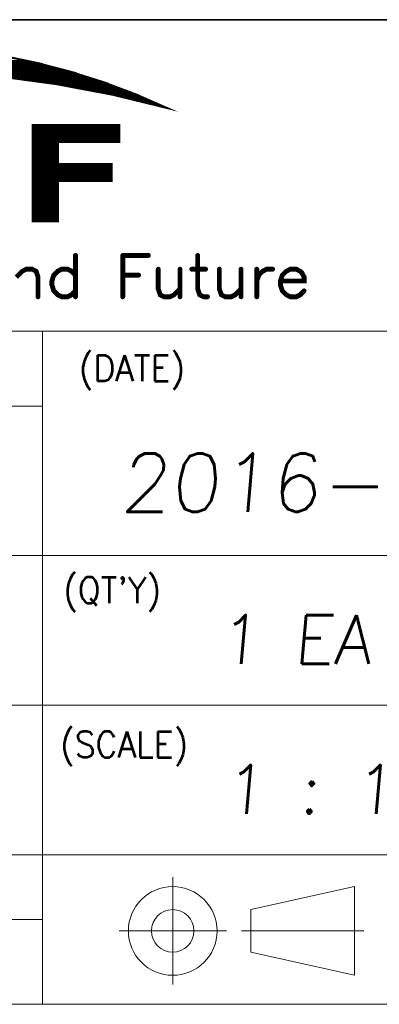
# Model space of a CAD drawing. Header units: millimetres. Extents: x 4497 to 13960, y 12291 to 16372.
# Tile 169 of 217: x 6929 to 6974, y 15598 to 15720. Entities that reach past the tile are written whole.
import ezdxf
from ezdxf.enums import TextEntityAlignment as Align

# ---------------------------------------------------------------- set-up
doc = ezdxf.new("R2010")
doc.units = ezdxf.units.MM
doc.header["$LTSCALE"] = 0.8
doc.layers.get('0').update_dxf_attribs({"linetype": 'CONTINUOUS', "lineweight": 0})
doc.layers.add('2', color=3, linetype='CONTINUOUS', lineweight=0)
doc.styles.add('GHS', font='romans', dxfattribs={"height": 2, "bigfont": 'whgtxt'})
doc.styles.get("Standard").update_dxf_attribs({"font": 'romans.shx', "width": 0.8, "oblique": 5, "bigfont": 'whgtxt.shx'})

# ---------------------------------------------------------------- blocks, each defined once
blk = doc.blocks.new('SMOOTH_0$0254')
at = {"const_width": 0.0127}
blk.add_lwpolyline([(-0.00635, 0, 1), (0.00635, 0, 1)], format="xyb", close=True, dxfattribs=at)
blk = doc.blocks.new('SMOOTH_0$064516')
at = {"const_width": 0.0323}
blk.add_lwpolyline([(-0.016, 0, 1), (0.016, 0, 1)], format="xyb", close=True, dxfattribs=at)
blk = doc.blocks.new('logo')
at = {"color": 7}
for points, const_width in [([(-3424.69, 5347.39), (-3418.61, 5346.14), (-3412.6, 5344.58), (-3406.68, 5342.71), (-3400.87, 5340.53), (-3395.17, 5338.04), (-3404.93, 5340.42), (-3414.79, 5342.28), (-3424.74, 5343.63)], 0.338), ([(-3470.62, 5346.39), (-3420.25, 5346.39)], 0.338), ([(-3476.2, 5344.95), (-3414.59, 5344.95)], 0.338), ([(-3475.53, 5345.21), (-3415.52, 5345.21)], 0.338), ([(-3474.34, 5345.55), (-3416.87, 5345.55)], 0.338), ([(-3418.22, 5345.88), (-3472.48, 5345.88)], 0.338), ([(-3430.73, 5344.36), (-3412.14, 5344.36)], 0.338), ([(-3411.63, 5344.19), (-3429.46, 5344.19)], 0.338), ([(-3416.19, 5345.38), (-3417.12, 5345.38)], 0.338), ([(-3411.12, 5344.02), (-3427.52, 5344.02)], 0.338), ([(-3410.62, 5343.86), (-3425.41, 5343.86)], 0.338), ([(-3409.26, 5343.35), (-3422.28, 5343.35)], 0.338), ([(-3408.59, 5343.18), (-3420.08, 5343.18)], 0.338), ([(-3407.91, 5343.01), (-3418.9, 5343.01)], 0.338), ([(-3406.39, 5342.5), (-3415.26, 5342.5)], 0.338), ([(-3405.04, 5342), (-3412.98, 5342)], 0.338), ([(-3411.63, 5341.83), (-3410.95, 5341.83)], 0.338), ([(-3404.19, 5341.66), (-3411.29, 5341.66)], 0.338), ([(-3404.53, 5341.83), (-3410.11, 5341.83)], 0.338), ([(-3403.69, 5341.49), (-3409.86, 5341.49)], 0.338), ([(-3402.84, 5341.15), (-3408.76, 5341.15)], 0.338), ([(-3402.33, 5340.98), (-3406.98, 5340.98)], 0.338), ([(-3401.99, 5340.81), (-3406.14, 5340.81)], 0.338), ([(-3403.18, 5341.32), (-3403.77, 5341.32)], 0.338), ([(-3403.52, 5340.31), (-3400.64, 5340.31)], 0.338), ([(-3400.3, 5340.14), (-3403.01, 5340.14)], 0.338), ([(-3402.42, 5340.64), (-3401.4, 5340.64)], 0.338), ([(-3399.8, 5339.97), (-3402.42, 5339.97)], 0.338), ([(-3399.29, 5339.8), (-3401.83, 5339.8)], 0.338), ([(-3399.12, 5339.63), (-3401.15, 5339.63)], 0.338), ([(-3398.78, 5339.46), (-3400.39, 5339.46)], 0.338), ([(-3398.28, 5339.29), (-3399.54, 5339.29)], 0.338), ([(-3398.95, 5339.12), (-3397.77, 5339.12)], 0.338), ([(-3398.44, 5338.95), (-3397.43, 5338.95)], 0.338), ([(-3397.6, 5338.78), (-3397.09, 5338.78)], 0.338), ([(-3419.07, 5334.9), (-3403.77, 5334.9)], 0.338), ([(-3419.07, 5334.64), (-3403.77, 5334.64)], 0.338), ([(-3419.07, 5334.39), (-3403.77, 5334.39)], 0.338), ([(-3419.07, 5334.14), (-3403.77, 5334.14)], 0.338), ([(-3419.07, 5333.88), (-3403.77, 5333.88)], 0.338), ([(-3419.07, 5333.63), (-3403.77, 5333.63)], 0.338), ([(-3419.07, 5333.37), (-3403.77, 5333.37)], 0.338), ([(-3419.07, 5333.12), (-3403.77, 5333.12)], 0.338), ([(-3419.07, 5332.87), (-3403.77, 5332.87)], 0.338), ([(-3419.07, 5332.61), (-3403.77, 5332.61)], 0.338), ([(-3419.07, 5332.36), (-3403.77, 5332.36)], 0.338), ([(-3419.07, 5332.11), (-3403.77, 5332.11)], 0.338), ([(-3419.07, 5331.77), (-3414.59, 5331.77)], 0.338), ([(-3419.07, 5331.52), (-3414.59, 5331.52)], 0.338), ([(-3419.07, 5331.26), (-3414.59, 5331.26)], 0.338), ([(-3419.07, 5331.01), (-3414.59, 5331.01)], 0.338), ([(-3419.07, 5330.75), (-3414.59, 5330.75)], 0.338), ([(-3419.07, 5330.5), (-3414.59, 5330.5)], 0.338), ([(-3419.07, 5330.25), (-3414.59, 5330.25)], 0.338), ([(-3419.07, 5329.99), (-3414.59, 5329.99)], 0.338), ([(-3419.07, 5329.74), (-3414.59, 5329.74)], 0.338), ([(-3419.07, 5329.49), (-3414.59, 5329.49)], 0.338), ([(-3419.07, 5329.23), (-3414.59, 5329.23)], 0.338), ([(-3419.07, 5328.98), (-3414.59, 5328.98)], 0.338), ([(-3419.07, 5328.73), (-3414.59, 5328.73)], 0.338), ([(-3419.07, 5328.47), (-3414.59, 5328.47)], 0.338), ([(-3419.07, 5328.22), (-3414.59, 5328.22)], 0.338), ([(-3419.07, 5327.8), (-3405.21, 5327.8)], 0.338), ([(-3419.07, 5327.54), (-3405.21, 5327.54)], 0.338), ([(-3419.07, 5327.29), (-3405.21, 5327.29)], 0.338), ([(-3419.07, 5327.04), (-3405.21, 5327.04)], 0.338), ([(-3419.07, 5326.78), (-3405.21, 5326.78)], 0.338), ([(-3418.98, 5328.05), (-3405.12, 5328.05)], 0.338), ([(-3419.07, 5326.53), (-3405.21, 5326.53)], 0.338), ([(-3419.07, 5326.28), (-3405.21, 5326.28)], 0.338), ([(-3419.07, 5326.02), (-3405.21, 5326.02)], 0.338), ([(-3419.07, 5325.77), (-3405.21, 5325.77)], 0.338), ([(-3419.07, 5325.51), (-3405.21, 5325.51)], 0.338), ([(-3419.07, 5325.26), (-3405.21, 5325.26)], 0.338), ([(-3419.07, 5324.92), (-3414.59, 5324.92)], 0.338), ([(-3419.07, 5324.67), (-3414.59, 5324.67)], 0.338), ([(-3419.07, 5324.42), (-3414.59, 5324.42)], 0.338), ([(-3419.07, 5324.16), (-3414.59, 5324.16)], 0.338), ([(-3419.07, 5323.91), (-3414.59, 5323.91)], 0.338), ([(-3419.07, 5323.66), (-3414.59, 5323.66)], 0.338), ([(-3419.07, 5323.4), (-3414.59, 5323.4)], 0.338), ([(-3419.07, 5323.15), (-3414.59, 5323.15)], 0.338), ([(-3419.07, 5322.89), (-3414.59, 5322.89)], 0.338), ([(-3419.07, 5322.64), (-3414.59, 5322.64)], 0.338), ([(-3419.07, 5322.39), (-3414.59, 5322.39)], 0.338), ([(-3419.07, 5322.13), (-3414.59, 5322.13)], 0.338), ([(-3419.07, 5321.88), (-3414.59, 5321.88)], 0.338), ([(-3419.07, 5321.63), (-3414.59, 5321.63)], 0.338), ([(-3419.07, 5321.37), (-3414.59, 5321.37)], 0.338), ([(-3419.07, 5321.12), (-3414.59, 5321.12)], 0.338), ([(-3419.07, 5320.87), (-3414.59, 5320.87)], 0.338), ([(-3419.07, 5320.61), (-3414.59, 5320.61)], 0.338), ([(-3419.07, 5320.36), (-3414.59, 5320.36)], 0.338), ([(-3419.07, 5320.11), (-3414.59, 5320.11)], 0.338), ([(-3419.07, 5319.85), (-3414.59, 5319.85)], 0.338), ([(-3419.07, 5319.6), (-3414.59, 5319.6)], 0.338), ([(-3419.07, 5319.34), (-3414.59, 5319.34)], 0.338), ([(-3419.07, 5319.09), (-3414.59, 5319.09)], 0.338), ([(-3419.07, 5318.84), (-3414.59, 5318.84)], 0.338), ([(-3419.07, 5318.58), (-3414.59, 5318.58)], 0.338), ([(-3419.07, 5318.33), (-3414.59, 5318.33)], 0.338), ([(-3419.07, 5318.08), (-3414.59, 5318.08)], 0.338), ([(-3411.48, 5311.97), (-3411.48, 5304.64)], 0.859), ([(-3403.11, 5311.97), (-3398.57, 5311.97)], 0.859), ([(-3403.11, 5311.97), (-3403.11, 5304.64)], 0.859), ([(-3389.85, 5311.97), (-3389.85, 5306.03), (-3389.5, 5304.99), (-3388.8, 5304.64), (-3388.11, 5304.64)], 0.859), ([(-3421.95, 5308.13), (-3420.9, 5309.17), (-3420.2, 5309.53), (-3419.16, 5309.53), (-3418.45, 5309.17), (-3418.11, 5308.13), (-3418.11, 5304.64)], 0.859), ([(-3411.48, 5308.48), (-3412.17, 5309.17), (-3412.87, 5309.53), (-3413.92, 5309.53), (-3414.62, 5309.17), (-3415.32, 5308.48), (-3415.66, 5307.43), (-3415.66, 5306.74), (-3415.32, 5305.69), (-3414.62, 5304.99), (-3413.92, 5304.64), (-3412.87, 5304.64), (-3412.17, 5304.99), (-3411.48, 5305.69)], 0.859), ([(-3396.83, 5309.53), (-3396.83, 5306.03), (-3396.48, 5304.99), (-3395.78, 5304.64), (-3394.73, 5304.64), (-3394.04, 5304.99), (-3392.99, 5306.03)], 0.859), ([(-3392.99, 5309.53), (-3392.99, 5304.64)], 0.859), ([(-3390.9, 5309.53), (-3388.46, 5309.53)], 0.859), ([(-3386.01, 5309.53), (-3386.01, 5306.03), (-3385.67, 5304.99), (-3384.96, 5304.64), (-3383.92, 5304.64), (-3383.22, 5304.99), (-3382.17, 5306.03)], 0.859), ([(-3382.17, 5309.53), (-3382.17, 5304.64)], 0.859), ([(-3379.38, 5307.43), (-3379.04, 5308.48), (-3378.34, 5309.17), (-3377.64, 5309.53), (-3376.59, 5309.53)], 0.859), ([(-3379.38, 5309.53), (-3379.38, 5304.64)], 0.859), ([(-3375.2, 5307.43), (-3371.01, 5307.43), (-3371.01, 5308.13), (-3371.36, 5308.82), (-3371.71, 5309.17), (-3372.41, 5309.53), (-3373.46, 5309.53), (-3374.15, 5309.17), (-3374.85, 5308.48), (-3375.2, 5307.43), (-3375.2, 5306.74), (-3374.85, 5305.69), (-3374.15, 5304.99), (-3373.46, 5304.64), (-3372.41, 5304.64), (-3371.71, 5304.99), (-3371.01, 5305.69)], 0.859), ([(-3403.11, 5308.48), (-3400.32, 5308.48)], 0.859)]:
    blk.add_lwpolyline(points, dxfattribs=dict(at, const_width=const_width))
at = {"color": 7, "const_width": 0.338}
for points in [[(-3473.98, 5345.7), (-3472.04, 5346.13), (-3418.61, 5346.13), (-3416.96, 5345.7)], [(-3472.04, 5346.13), (-3467.92, 5347.04), (-3423.06, 5347.04), (-3418.62, 5346.13)], [(-3477.44, 5344.75), (-3473.98, 5345.7), (-3416.96, 5345.7), (-3413.3, 5344.75)], [(-3438.58, 5344.57), (-3444.77, 5344.75), (-3413.3, 5344.75), (-3412.6, 5344.57)], [(-3434.74, 5344.46), (-3438.58, 5344.57), (-3412.6, 5344.57), (-3412.25, 5344.46)], [(-3424.74, 5343.63), (-3434.73, 5344.46), (-3412.25, 5344.46), (-3409.64, 5343.63)], [(-3417.78, 5342.7), (-3424.73, 5343.63), (-3409.64, 5343.63), (-3406.68, 5342.7)], [(-3414.79, 5342.29), (-3417.78, 5342.7), (-3406.68, 5342.7), (-3405.6, 5342.29)], [(-3405.38, 5340.52), (-3414.79, 5342.29), (-3405.6, 5342.29), (-3400.87, 5340.52)], [(-3404.93, 5340.43), (-3405.38, 5340.52), (-3400.87, 5340.52), (-3400.67, 5340.43)], [(-3395.28, 5338.08), (-3404.92, 5340.43), (-3400.67, 5340.43), (-3395.28, 5338.08)], [(-3419.1, 5332.03), (-3419.1, 5335.06), (-3403.71, 5335.06), (-3403.71, 5332.03)], [(-3419.1, 5328.15), (-3419.1, 5332.03), (-3414.56, 5332.03), (-3414.56, 5328.15)], [(-3419.1, 5325.15), (-3419.1, 5328.15), (-3405.06, 5328.15), (-3405.06, 5325.15)], [(-3419.1, 5317.97), (-3419.1, 5325.15), (-3414.56, 5325.15), (-3414.56, 5317.97)]]:
    blk.add_lwpolyline(points, close=True, dxfattribs=at)
at = {"color": 7, "xscale": 13.31, "yscale": 13.31, "zscale": 13.31}
for name, p in [('SMOOTH_0$0254', (-3420.25, 5346.39)), ('SMOOTH_0$0254', (-3418.61, 5346.14)), ('SMOOTH_0$0254', (-3418.62, 5346.13)), ('SMOOTH_0$0254', (-3418.61, 5346.13)), ('SMOOTH_0$0254', (-3418.22, 5345.88)), ('SMOOTH_0$0254', (-3417.12, 5345.38)), ('SMOOTH_0$0254', (-3416.96, 5345.7)), ('SMOOTH_0$0254', (-3416.96, 5345.7)), ('SMOOTH_0$0254', (-3416.87, 5345.55)), ('SMOOTH_0$0254', (-3416.19, 5345.38)), ('SMOOTH_0$0254', (-3415.52, 5345.21)), ('SMOOTH_0$0254', (-3414.59, 5344.95)), ('SMOOTH_0$0254', (-3413.3, 5344.75)), ('SMOOTH_0$0254', (-3413.3, 5344.75)), ('SMOOTH_0$0254', (-3412.6, 5344.57)), ('SMOOTH_0$0254', (-3412.6, 5344.57)), ('SMOOTH_0$0254', (-3412.6, 5344.58)), ('SMOOTH_0$0254', (-3412.25, 5344.46)), ('SMOOTH_0$0254', (-3412.25, 5344.46)), ('SMOOTH_0$0254', (-3412.14, 5344.36)), ('SMOOTH_0$0254', (-3411.63, 5344.19)), ('SMOOTH_0$0254', (-3420.08, 5343.18)), ('SMOOTH_0$0254', (-3418.9, 5343.01)), ('SMOOTH_0$0254', (-3417.78, 5342.7)), ('SMOOTH_0$0254', (-3417.78, 5342.7)), ('SMOOTH_0$0254', (-3415.26, 5342.5)), ('SMOOTH_0$0254', (-3411.12, 5344.02)), ('SMOOTH_0$0254', (-3410.62, 5343.86)), ('SMOOTH_0$0254', (-3409.64, 5343.63)), ('SMOOTH_0$0254', (-3409.64, 5343.63)), ('SMOOTH_0$0254', (-3409.26, 5343.35)), ('SMOOTH_0$0254', (-3408.59, 5343.18)), ('SMOOTH_0$0254', (-3407.91, 5343.01)), ('SMOOTH_0$0254', (-3406.68, 5342.71)), ('SMOOTH_0$0254', (-3406.68, 5342.7)), ('SMOOTH_0$0254', (-3406.68, 5342.7)), ('SMOOTH_0$0254', (-3406.39, 5342.5)), ('SMOOTH_0$0254', (-3414.79, 5342.29)), ('SMOOTH_0$0254', (-3414.79, 5342.29)), ('SMOOTH_0$0254', (-3414.79, 5342.28)), ('SMOOTH_0$0254', (-3412.98, 5342)), ('SMOOTH_0$0254', (-3411.63, 5341.83)), ('SMOOTH_0$0254', (-3411.29, 5341.66)), ('SMOOTH_0$0254', (-3410.95, 5341.83)), ('SMOOTH_0$0254', (-3410.11, 5341.83)), ('SMOOTH_0$0254', (-3409.86, 5341.49)), ('SMOOTH_0$0254', (-3408.76, 5341.15)), ('SMOOTH_0$0254', (-3406.98, 5340.98)), ('SMOOTH_0$0254', (-3406.14, 5340.81)), ('SMOOTH_0$0254', (-3405.6, 5342.29)), ('SMOOTH_0$0254', (-3405.6, 5342.29)), ('SMOOTH_0$0254', (-3405.04, 5342)), ('SMOOTH_0$0254', (-3404.53, 5341.83)), ('SMOOTH_0$0254', (-3404.19, 5341.66)), ('SMOOTH_0$0254', (-3403.77, 5341.32)), ('SMOOTH_0$0254', (-3403.69, 5341.49)), ('SMOOTH_0$0254', (-3403.18, 5341.32)), ('SMOOTH_0$0254', (-3402.84, 5341.15)), ('SMOOTH_0$0254', (-3402.33, 5340.98)), ('SMOOTH_0$0254', (-3401.99, 5340.81)), ('SMOOTH_0$0254', (-3405.38, 5340.52)), ('SMOOTH_0$0254', (-3405.38, 5340.52)), ('SMOOTH_0$0254', (-3404.93, 5340.43)), ('SMOOTH_0$0254', (-3404.93, 5340.42)), ('SMOOTH_0$0254', (-3404.92, 5340.43)), ('SMOOTH_0$0254', (-3403.52, 5340.31)), ('SMOOTH_0$0254', (-3403.01, 5340.14)), ('SMOOTH_0$0254', (-3402.42, 5340.64)), ('SMOOTH_0$0254', (-3402.42, 5339.97)), ('SMOOTH_0$0254', (-3401.83, 5339.8)), ('SMOOTH_0$0254', (-3401.4, 5340.64)), ('SMOOTH_0$0254', (-3401.15, 5339.63)), ('SMOOTH_0$0254', (-3400.87, 5340.53)), ('SMOOTH_0$0254', (-3400.87, 5340.52)), ('SMOOTH_0$0254', (-3400.87, 5340.52)), ('SMOOTH_0$0254', (-3400.67, 5340.43)), ('SMOOTH_0$0254', (-3400.67, 5340.43)), ('SMOOTH_0$0254', (-3400.64, 5340.31)), ('SMOOTH_0$0254', (-3400.39, 5339.46)), ('SMOOTH_0$0254', (-3400.3, 5340.14)), ('SMOOTH_0$0254', (-3399.8, 5339.97)), ('SMOOTH_0$0254', (-3399.54, 5339.29)), ('SMOOTH_0$0254', (-3399.29, 5339.8)), ('SMOOTH_0$0254', (-3399.12, 5339.63)), ('SMOOTH_0$0254', (-3398.95, 5339.12)), ('SMOOTH_0$0254', (-3398.78, 5339.46)), ('SMOOTH_0$0254', (-3398.44, 5338.95)), ('SMOOTH_0$0254', (-3398.28, 5339.29)), ('SMOOTH_0$0254', (-3397.77, 5339.12)), ('SMOOTH_0$0254', (-3397.43, 5338.95)), ('SMOOTH_0$0254', (-3397.6, 5338.78)), ('SMOOTH_0$0254', (-3397.09, 5338.78)), ('SMOOTH_0$0254', (-3395.28, 5338.08)), ('SMOOTH_0$0254', (-3395.28, 5338.08)), ('SMOOTH_0$0254', (-3395.17, 5338.04)), ('SMOOTH_0$0254', (-3419.1, 5335.06)), ('SMOOTH_0$0254', (-3419.07, 5334.9)), ('SMOOTH_0$0254', (-3419.07, 5334.64)), ('SMOOTH_0$0254', (-3419.07, 5334.39)), ('SMOOTH_0$0254', (-3419.07, 5334.14)), ('SMOOTH_0$0254', (-3419.07, 5333.88)), ('SMOOTH_0$0254', (-3403.77, 5334.9)), ('SMOOTH_0$0254', (-3403.77, 5334.64)), ('SMOOTH_0$0254', (-3403.77, 5334.39)), ('SMOOTH_0$0254', (-3403.77, 5334.14)), ('SMOOTH_0$0254', (-3403.77, 5333.88)), ('SMOOTH_0$0254', (-3403.71, 5335.06)), ('SMOOTH_0$0254', (-3419.1, 5332.03)), ('SMOOTH_0$0254', (-3419.1, 5332.03)), ('SMOOTH_0$0254', (-3419.07, 5333.63)), ('SMOOTH_0$0254', (-3419.07, 5333.37)), ('SMOOTH_0$0254', (-3419.07, 5333.12)), ('SMOOTH_0$0254', (-3419.07, 5332.87)), ('SMOOTH_0$0254', (-3419.07, 5332.61)), ('SMOOTH_0$0254', (-3419.07, 5332.36)), ('SMOOTH_0$0254', (-3419.07, 5332.11)), ('SMOOTH_0$0254', (-3414.56, 5332.03)), ('SMOOTH_0$0254', (-3403.77, 5333.63)), ('SMOOTH_0$0254', (-3403.77, 5333.37)), ('SMOOTH_0$0254', (-3403.77, 5333.12)), ('SMOOTH_0$0254', (-3403.77, 5332.87)), ('SMOOTH_0$0254', (-3403.77, 5332.61)), ('SMOOTH_0$0254', (-3403.77, 5332.36)), ('SMOOTH_0$0254', (-3403.77, 5332.11)), ('SMOOTH_0$0254', (-3403.71, 5332.03)), ('SMOOTH_0$0254', (-3419.07, 5331.77)), ('SMOOTH_0$0254', (-3419.07, 5331.52)), ('SMOOTH_0$0254', (-3419.07, 5331.26)), ('SMOOTH_0$0254', (-3419.07, 5331.01)), ('SMOOTH_0$0254', (-3419.07, 5330.75)), ('SMOOTH_0$0254', (-3419.07, 5330.5)), ('SMOOTH_0$0254', (-3419.07, 5330.25)), ('SMOOTH_0$0254', (-3414.59, 5331.77)), ('SMOOTH_0$0254', (-3414.59, 5331.52)), ('SMOOTH_0$0254', (-3414.59, 5331.26)), ('SMOOTH_0$0254', (-3414.59, 5331.01)), ('SMOOTH_0$0254', (-3414.59, 5330.75)), ('SMOOTH_0$0254', (-3414.59, 5330.5)), ('SMOOTH_0$0254', (-3414.59, 5330.25)), ('SMOOTH_0$0254', (-3419.07, 5329.99)), ('SMOOTH_0$0254', (-3419.07, 5329.74)), ('SMOOTH_0$0254', (-3419.07, 5329.49)), ('SMOOTH_0$0254', (-3419.07, 5329.23)), ('SMOOTH_0$0254', (-3419.07, 5328.98)), ('SMOOTH_0$0254', (-3419.07, 5328.73)), ('SMOOTH_0$0254', (-3414.59, 5329.99)), ('SMOOTH_0$0254', (-3414.59, 5329.74)), ('SMOOTH_0$0254', (-3414.59, 5329.49)), ('SMOOTH_0$0254', (-3414.59, 5329.23)), ('SMOOTH_0$0254', (-3414.59, 5328.98)), ('SMOOTH_0$0254', (-3414.59, 5328.73)), ('SMOOTH_0$0254', (-3419.1, 5328.15)), ('SMOOTH_0$0254', (-3419.1, 5328.15)), ('SMOOTH_0$0254', (-3419.07, 5328.47)), ('SMOOTH_0$0254', (-3419.07, 5328.22)), ('SMOOTH_0$0254', (-3419.07, 5327.8)), ('SMOOTH_0$0254', (-3419.07, 5327.54)), ('SMOOTH_0$0254', (-3419.07, 5327.29)), ('SMOOTH_0$0254', (-3419.07, 5327.04)), ('SMOOTH_0$0254', (-3419.07, 5326.78)), ('SMOOTH_0$0254', (-3418.98, 5328.05)), ('SMOOTH_0$0254', (-3414.59, 5328.47)), ('SMOOTH_0$0254', (-3414.59, 5328.22)), ('SMOOTH_0$0254', (-3414.56, 5328.15)), ('SMOOTH_0$0254', (-3405.21, 5327.8)), ('SMOOTH_0$0254', (-3405.21, 5327.54)), ('SMOOTH_0$0254', (-3405.21, 5327.29)), ('SMOOTH_0$0254', (-3405.21, 5327.04)), ('SMOOTH_0$0254', (-3405.21, 5326.78)), ('SMOOTH_0$0254', (-3405.12, 5328.05)), ('SMOOTH_0$0254', (-3405.06, 5328.15)), ('SMOOTH_0$0254', (-3419.1, 5325.15)), ('SMOOTH_0$0254', (-3419.1, 5325.15)), ('SMOOTH_0$0254', (-3419.07, 5326.53)), ('SMOOTH_0$0254', (-3419.07, 5326.28)), ('SMOOTH_0$0254', (-3419.07, 5326.02)), ('SMOOTH_0$0254', (-3419.07, 5325.77)), ('SMOOTH_0$0254', (-3419.07, 5325.51)), ('SMOOTH_0$0254', (-3419.07, 5325.26)), ('SMOOTH_0$0254', (-3414.56, 5325.15)), ('SMOOTH_0$0254', (-3405.21, 5326.53)), ('SMOOTH_0$0254', (-3405.21, 5326.28)), ('SMOOTH_0$0254', (-3405.21, 5326.02)), ('SMOOTH_0$0254', (-3405.21, 5325.77)), ('SMOOTH_0$0254', (-3405.21, 5325.51)), ('SMOOTH_0$0254', (-3405.21, 5325.26)), ('SMOOTH_0$0254', (-3405.06, 5325.15)), ('SMOOTH_0$0254', (-3419.07, 5324.92)), ('SMOOTH_0$0254', (-3419.07, 5324.67)), ('SMOOTH_0$0254', (-3419.07, 5324.42)), ('SMOOTH_0$0254', (-3419.07, 5324.16)), ('SMOOTH_0$0254', (-3419.07, 5323.91)), ('SMOOTH_0$0254', (-3419.07, 5323.66)), ('SMOOTH_0$0254', (-3419.07, 5323.4)), ('SMOOTH_0$0254', (-3414.59, 5324.92)), ('SMOOTH_0$0254', (-3414.59, 5324.67)), ('SMOOTH_0$0254', (-3414.59, 5324.42)), ('SMOOTH_0$0254', (-3414.59, 5324.16)), ('SMOOTH_0$0254', (-3414.59, 5323.91)), ('SMOOTH_0$0254', (-3414.59, 5323.66)), ('SMOOTH_0$0254', (-3414.59, 5323.4)), ('SMOOTH_0$0254', (-3419.07, 5323.15)), ('SMOOTH_0$0254', (-3419.07, 5322.89)), ('SMOOTH_0$0254', (-3419.07, 5322.64)), ('SMOOTH_0$0254', (-3419.07, 5322.39)), ('SMOOTH_0$0254', (-3419.07, 5322.13)), ('SMOOTH_0$0254', (-3419.07, 5321.88)), ('SMOOTH_0$0254', (-3419.07, 5321.63)), ('SMOOTH_0$0254', (-3414.59, 5323.15)), ('SMOOTH_0$0254', (-3414.59, 5322.89)), ('SMOOTH_0$0254', (-3414.59, 5322.64)), ('SMOOTH_0$0254', (-3414.59, 5322.39)), ('SMOOTH_0$0254', (-3414.59, 5322.13)), ('SMOOTH_0$0254', (-3414.59, 5321.88)), ('SMOOTH_0$0254', (-3414.59, 5321.63)), ('SMOOTH_0$0254', (-3419.07, 5321.37)), ('SMOOTH_0$0254', (-3419.07, 5321.12)), ('SMOOTH_0$0254', (-3419.07, 5320.87)), ('SMOOTH_0$0254', (-3419.07, 5320.61)), ('SMOOTH_0$0254', (-3419.07, 5320.36)), ('SMOOTH_0$0254', (-3419.07, 5320.11)), ('SMOOTH_0$0254', (-3419.07, 5319.85)), ('SMOOTH_0$0254', (-3414.59, 5321.37)), ('SMOOTH_0$0254', (-3414.59, 5321.12)), ('SMOOTH_0$0254', (-3414.59, 5320.87)), ('SMOOTH_0$0254', (-3414.59, 5320.61)), ('SMOOTH_0$0254', (-3414.59, 5320.36)), ('SMOOTH_0$0254', (-3414.59, 5320.11)), ('SMOOTH_0$0254', (-3414.59, 5319.85)), ('SMOOTH_0$0254', (-3419.07, 5319.6)), ('SMOOTH_0$0254', (-3419.07, 5319.34)), ('SMOOTH_0$0254', (-3419.07, 5319.09)), ('SMOOTH_0$0254', (-3419.07, 5318.84)), ('SMOOTH_0$0254', (-3419.07, 5318.58)), ('SMOOTH_0$0254', (-3419.07, 5318.33)), ('SMOOTH_0$0254', (-3419.07, 5318.08)), ('SMOOTH_0$0254', (-3414.59, 5319.6)), ('SMOOTH_0$0254', (-3414.59, 5319.34)), ('SMOOTH_0$0254', (-3414.59, 5319.09)), ('SMOOTH_0$0254', (-3414.59, 5318.84)), ('SMOOTH_0$0254', (-3414.59, 5318.58)), ('SMOOTH_0$0254', (-3414.59, 5318.33)), ('SMOOTH_0$0254', (-3414.59, 5318.08)), ('SMOOTH_0$0254', (-3419.1, 5317.97)), ('SMOOTH_0$0254', (-3414.56, 5317.97)), ('SMOOTH_0$064516', (-3411.48, 5311.97)), ('SMOOTH_0$064516', (-3403.11, 5311.97)), ('SMOOTH_0$064516', (-3403.11, 5311.97)), ('SMOOTH_0$064516', (-3398.57, 5311.97)), ('SMOOTH_0$064516', (-3389.85, 5311.97)), ('SMOOTH_0$064516', (-3420.9, 5309.17)), ('SMOOTH_0$064516', (-3420.2, 5309.53)), ('SMOOTH_0$064516', (-3419.16, 5309.53)), ('SMOOTH_0$064516', (-3418.45, 5309.17)), ('SMOOTH_0$064516', (-3414.62, 5309.17)), ('SMOOTH_0$064516', (-3413.92, 5309.53)), ('SMOOTH_0$064516', (-3412.87, 5309.53)), ('SMOOTH_0$064516', (-3412.17, 5309.17)), ('SMOOTH_0$064516', (-3396.83, 5309.53)), ('SMOOTH_0$064516', (-3392.99, 5309.53)), ('SMOOTH_0$064516', (-3390.9, 5309.53)), ('SMOOTH_0$064516', (-3388.46, 5309.53)), ('SMOOTH_0$064516', (-3386.01, 5309.53)), ('SMOOTH_0$064516', (-3382.17, 5309.53)), ('SMOOTH_0$064516', (-3379.38, 5309.53)), ('SMOOTH_0$064516', (-3378.34, 5309.17)), ('SMOOTH_0$064516', (-3377.64, 5309.53)), ('SMOOTH_0$064516', (-3376.59, 5309.53)), ('SMOOTH_0$064516', (-3374.15, 5309.17)), ('SMOOTH_0$064516', (-3373.46, 5309.53)), ('SMOOTH_0$064516', (-3372.41, 5309.53)), ('SMOOTH_0$064516', (-3371.71, 5309.17)), ('SMOOTH_0$064516', (-3418.11, 5308.13)), ('SMOOTH_0$064516', (-3415.66, 5307.43)), ('SMOOTH_0$064516', (-3415.32, 5308.48)), ('SMOOTH_0$064516', (-3411.48, 5308.48)), ('SMOOTH_0$064516', (-3403.11, 5308.48)), ('SMOOTH_0$064516', (-3400.32, 5308.48)), ('SMOOTH_0$064516', (-3379.38, 5307.43)), ('SMOOTH_0$064516', (-3379.04, 5308.48)), ('SMOOTH_0$064516', (-3375.2, 5307.43)), ('SMOOTH_0$064516', (-3375.2, 5307.43)), ('SMOOTH_0$064516', (-3374.85, 5308.48)), ('SMOOTH_0$064516', (-3371.36, 5308.82)), ('SMOOTH_0$064516', (-3371.01, 5308.13)), ('SMOOTH_0$064516', (-3371.01, 5307.43)), ('SMOOTH_0$064516', (-3415.66, 5306.74)), ('SMOOTH_0$064516', (-3415.32, 5305.69)), ('SMOOTH_0$064516', (-3411.48, 5305.69)), ('SMOOTH_0$064516', (-3396.83, 5306.03)), ('SMOOTH_0$064516', (-3392.99, 5306.03)), ('SMOOTH_0$064516', (-3389.85, 5306.03)), ('SMOOTH_0$064516', (-3386.01, 5306.03)), ('SMOOTH_0$064516', (-3382.17, 5306.03)), ('SMOOTH_0$064516', (-3375.2, 5306.74)), ('SMOOTH_0$064516', (-3374.85, 5305.69)), ('SMOOTH_0$064516', (-3371.01, 5305.69)), ('SMOOTH_0$064516', (-3418.11, 5304.64)), ('SMOOTH_0$064516', (-3414.62, 5304.99)), ('SMOOTH_0$064516', (-3413.92, 5304.64)), ('SMOOTH_0$064516', (-3412.87, 5304.64)), ('SMOOTH_0$064516', (-3412.17, 5304.99)), ('SMOOTH_0$064516', (-3411.48, 5304.64)), ('SMOOTH_0$064516', (-3403.11, 5304.64)), ('SMOOTH_0$064516', (-3396.48, 5304.99)), ('SMOOTH_0$064516', (-3395.78, 5304.64)), ('SMOOTH_0$064516', (-3394.73, 5304.64)), ('SMOOTH_0$064516', (-3394.04, 5304.99)), ('SMOOTH_0$064516', (-3392.99, 5304.64)), ('SMOOTH_0$064516', (-3389.5, 5304.99)), ('SMOOTH_0$064516', (-3388.8, 5304.64)), ('SMOOTH_0$064516', (-3388.11, 5304.64)), ('SMOOTH_0$064516', (-3385.67, 5304.99)), ('SMOOTH_0$064516', (-3384.96, 5304.64)), ('SMOOTH_0$064516', (-3383.92, 5304.64)), ('SMOOTH_0$064516', (-3383.22, 5304.99)), ('SMOOTH_0$064516', (-3382.17, 5304.64)), ('SMOOTH_0$064516', (-3379.38, 5304.64)), ('SMOOTH_0$064516', (-3374.15, 5304.99)), ('SMOOTH_0$064516', (-3373.46, 5304.64)), ('SMOOTH_0$064516', (-3372.41, 5304.64)), ('SMOOTH_0$064516', (-3371.71, 5304.99))]:
    blk.add_blockref(name, p, dxfattribs=at)

msp = doc.modelspace()

# ---------------------------------------------------------------- linework, layer by layer
at = {"color": 7, "linetype": 'Continuous', "lineweight": 35}
msp.add_line((6806.381, 15720.454), (7020.042, 15720.454), dxfattribs=at)
at = {"color": 7, "linetype": 'Continuous'}
for p, q in [((6806.381, 15681.747), (7020.042, 15681.747)), ((6931.791, 15598.141), (6931.791, 15681.747)), ((6806.381, 15672.458), (6931.791, 15672.458)), ((6806.381, 15653.878), (7020.042, 15653.878)), ((6806.381, 15635.299), (6981.562, 15635.299)), ((6806.381, 15616.72), (7020.042, 15616.72)), ((6947.975, 15600.588), (6947.975, 15613.927)), ((6957.695, 15609.9), (6970.545, 15612.765)), ((6970.545, 15601.749), (6970.545, 15612.765)), ((6970.545, 15601.749), (6970.545, 15612.765)), ((6957.695, 15604.615), (6957.695, 15609.9)), ((6889.988, 15608.683), (6931.791, 15608.683)), ((6941.305, 15607.257), (6954.644, 15607.257)), ((6956.534, 15607.257), (6971.707, 15607.257)), ((6957.695, 15604.615), (6970.545, 15601.749)), ((6806.381, 15598.141), (7020.042, 15598.141))]:
    msp.add_line(p, q, dxfattribs=at)
for radius in [5.508, 2.643]:
    msp.add_circle((6947.975, 15607.257), radius, dxfattribs=at)

# ---------------------------------------------------------------- block references
at = {"color": 3, "linetype": 'Continuous', "xscale": 0.7014719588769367, "yscale": 0.7014719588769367, "zscale": 0.7014719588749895}
msp.add_blockref('logo', (9328.96, 11964.974), dxfattribs=at)

# ---------------------------------------------------------------- texts
at = {"color": 7, "linetype": 'Continuous', "width": 0.933333}
for s, p in [('(DATE)', (6936.313, 15678.769)), ("(QT'Y)", (6934.383, 15651.219)), ('(SCALE)', (6933.998, 15632.045))]:
    msp.add_text(s, height=3.2303, dxfattribs=at).set_placement(p, align=Align.TOP_LEFT)
at = {"layer": '2', "style": 'GHS', "oblique": 5}
for s, height, p in [('2016-08-08', 7.2718, (6941.391, 15659.311)), ('1 EA', 6.0598, (6953.635, 15640.431)), ('1 : 1', 6.0598, (6954.278, 15621.817))]:
    msp.add_text(s, height=height, dxfattribs=at).set_placement(p)

doc.saveas('drawing.dxf')
